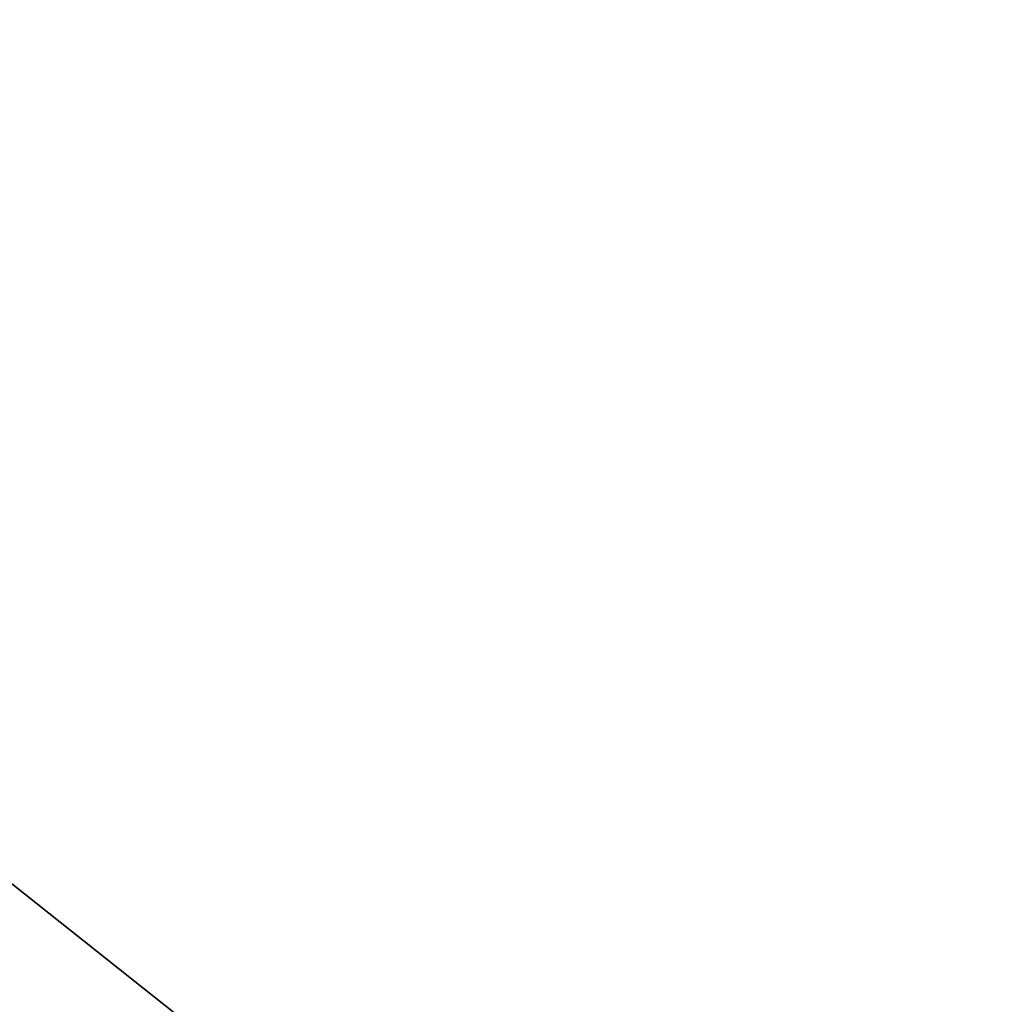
# Model space of a CAD drawing. Header units: millimetres. Extents: x -6 to 379, y -6 to 379.
# Tile 208 of 256: x 65.21 to 66.87, y 38.09 to 39.78. Entities that reach past the tile are written whole.
import ezdxf

# ---------------------------------------------------------------- set-up
doc = ezdxf.new("R2010")
doc.units = ezdxf.units.MM
doc.header["$LTSCALE"] = 25.4
doc.layers.get('0').update_dxf_attribs({"true_color": 0xff5454})

# ---------------------------------------------------------------- blocks, each defined once
blk = doc.blocks.new('AGNES-ROUND-LED-8207-8204-8186-8183.STL#2')
at = {"color": 18, "true_color": 0x000000}
mesh = blk.add_polyface(dxfattribs=at)
corners = [(64.0358, 48.2726, 1.2016), (53.3139, 58.5712, 0.0969), (75.5517, 38.8702, 0.0969)]
mesh.append_faces([[corners[k] for k in face] for face in [(0, 1, 2)]], dxfattribs={"color": 18})
mesh = blk.add_polyface(dxfattribs=at)
corners = [(68.9628, 53.8341, 7.5354), (88.7537, 31.9541, 0.0969), (65.2356, 49.6268, 0.0969), (91.7578, 36.7048, 7.5354)]
mesh.append_faces([[corners[k] for k in face] for face in [(0, 1, 2), (1, 0, 3)]], dxfattribs={"vtx0": -1, "color": 18})
mesh = blk.add_polyface(dxfattribs=at)
corners = [(68.3373, 53.128, 9.7861), (64.0358, 48.2726, 1.2016), (75.5517, 38.8702, 1.2016)]
mesh.append_faces([[corners[k] for k in face] for face in [(0, 1, 2)]], dxfattribs={"color": 18})
mesh = blk.add_polyface(dxfattribs=at)
corners = [(64.0358, 48.2726, 1.2016), (75.5517, 38.8702, 0.0969), (75.5517, 38.8702, 1.2016)]
mesh.append_faces([[corners[k] for k in face] for face in [(0, 1, 2)]], dxfattribs={"color": 18})
mesh = blk.add_polyface(dxfattribs=at)
corners = [(71.4105, 33.3593, -9.4675), (71.4105, 33.3593, -32.4675), (63.3588, 39.7551, -32.4675)]
mesh.append_faces([[corners[k] for k in face] for face in [(0, 1, 2)]], dxfattribs={"color": 18})

msp = doc.modelspace()

# ---------------------------------------------------------------- block references
at = {"color": 0}
msp.add_blockref('AGNES-ROUND-LED-8207-8204-8186-8183.STL#2', (0, 0), dxfattribs=at)

doc.saveas('drawing.dxf')
